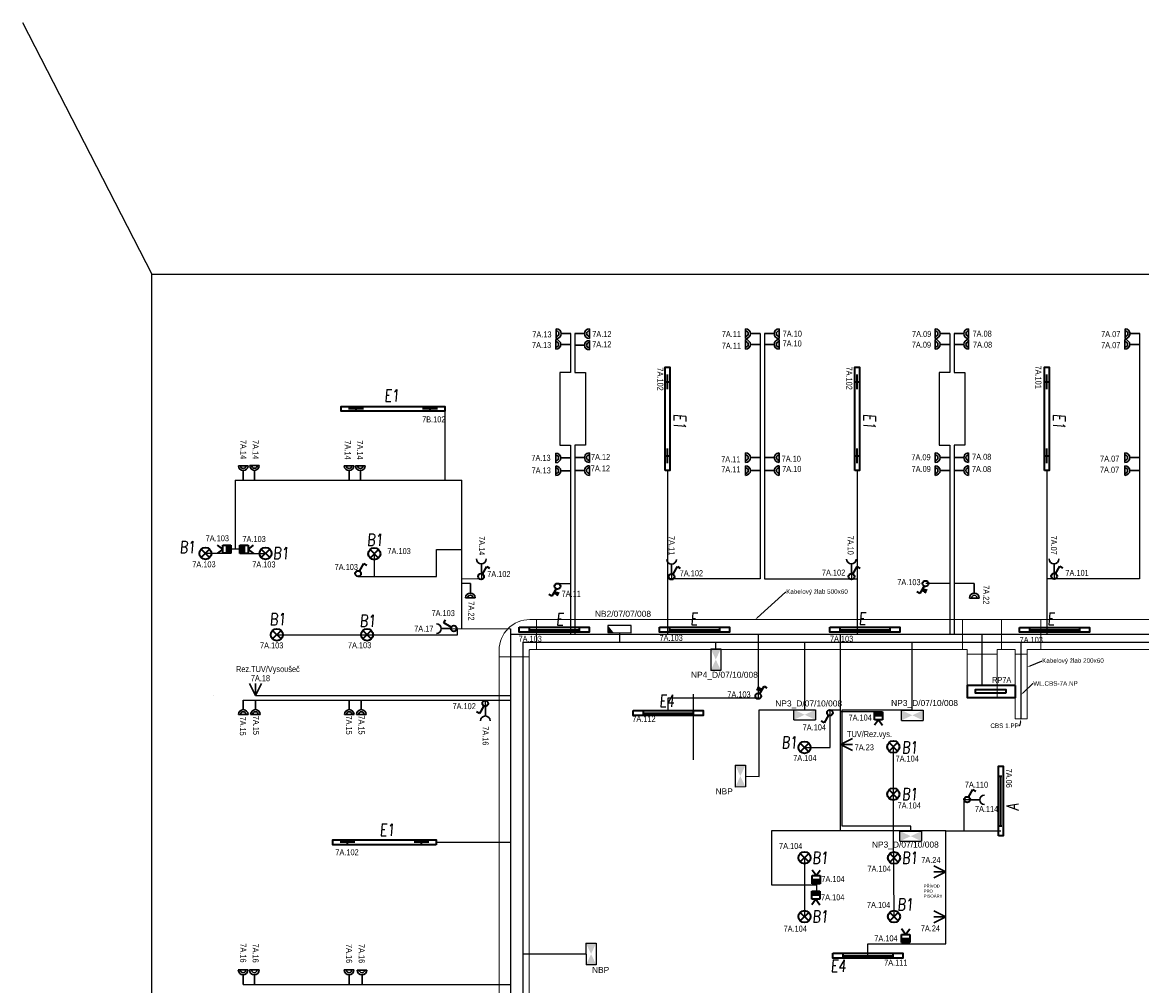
# Model space of a CAD drawing. Header units: millimetres. Extents: x 370888 to 505664, y 284292 to 447185.
# Tile 12 of 41: x 417888 to 436476, y 296150 to 312152. Entities that reach past the tile are written whole.
import ezdxf
from ezdxf import colors
from ezdxf.entities.mleader import LeaderData, LeaderLine
from ezdxf.enums import TextEntityAlignment as Align
from ezdxf.math import Vec2, Vec3

# ---------------------------------------------------------------- set-up
doc = ezdxf.new("R2010")
doc.units = ezdxf.units.MM
doc.header["$LTSCALE"] = 100
doc.layers.get('0').update_dxf_attribs({"color": 21, "linetype": 'CONTINUOUS'})
for name, color, linetype, lineweight in [('2DE_OBL', 91, 'CONTINUOUS', 35), ('2DE_OBL_L1', 91, 'CONTINUOUS', 35), ('E_KABELOVY ŽLAB', 36, 'CONTINUOUS', 25), ('E_NOUZOVÉ+PP OSVĚTLENÍ', 60, 'CONTINUOUS', 25), ('E_ROZVADĚČE', 1, 'CONTINUOUS', 35), ('E_SVĚTLA POPIS', 130, 'CONTINUOUS', 30), ('E_VEDENÍ SILNOPROUD', 50, 'CONTINUOUS', 25), ('E_VEDENÍ_CBS', 214, 'CONTINUOUS', 25), ('E_VYPINACE', 170, 'CONTINUOUS', 35), ('E_ZÁSUVKY POPIS', 111, 'CONTINUOUS', 30), ('E_ZÁSUVKY-DVOJITE', 7, 'CONTINUOUS', 30), ('E_ZÁSUVKY.OST.+VYVODY', 11, 'CONTINUOUS', 30), ('E_ŽLABY', 40, 'CONTINUOUS', 15), ('U1 LIGHTING', 10, 'CONTINUOUS', 35)]:
    doc.layers.add(name, color=color, linetype=linetype, lineweight=lineweight)
for name, color, linetype in [('BEZPECNOSTNE SVETLA', 80, 'CONTINUOUS'), ('E_RÁM', 253, 'CONTINUOUS'), ('GC3_MEP_E_LV_SECURITY LIGHT', 80, 'CONTINUOUS'), ('PIKTOGRAMY', 210, 'CONTINUOUS'), ('PRIPOJKA 230V', 1, 'CONTINUOUS'), ('ŽLAB', 7, 'CONTINUOUS')]:
    doc.layers.add(name, color=color, linetype=linetype)
doc.styles.add('ARIAL', font='arial.ttf')
doc.styles.add('CP_ATTR', font='ROMANS.SHX')
doc.styles.add('CS-ROMANS', font='romans.shx', dxfattribs={"width": 0.75, "oblique": 5})
doc.styles.get("Standard").update_dxf_attribs({"font": 'arial.ttf'})
doc.styles.add('V+P_01_B3_E_FP_001$0$BLOCK', font='romans.shx', dxfattribs={"width": 0.8})

# ---------------------------------------------------------------- blocks, each defined once
blk = doc.blocks.new('A$C3423193F')
at = {"color": 1, "linetype": 'ByBlock'}
for p, q in [((80, 240), (0, 240)), ((80, 240), (160, 240)), ((80, 160), (80, 0))]:
    blk.add_line(p, q, dxfattribs=at)
for radius in [80, 45.2]:
    blk.add_arc((80, 240), radius, 180, 0, dxfattribs=at)
blk = doc.blocks.new('zasuvka_jednoducha')
at = {"color": 1, "lineweight": 30}
blk.add_line((19281, 12983), (19281, 13143), dxfattribs=at)
blk.add_arc((19281, 12903), 80, 0, 180, dxfattribs=at)
blk = doc.blocks.new('*U30')
at = {"color": 0, "linetype": 'ByBlock'}
for p, q in [((24, 249.57), (96, 374.28)), ((96, 374.28), (143.56, 346.82))]:
    blk.add_line(p, q, dxfattribs=at)
blk.add_circle((0, 208), 48, dxfattribs=at)
blk = doc.blocks.new('prepinas-svetel-jednoduchy')
at = {"layer": 'E_VYPINACE', "rotation": 89.99999999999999}
blk.add_blockref('*U30', (208, 2), dxfattribs=at)
blk = doc.blocks.new('E')
at = {"layer": 'U1 LIGHTING', "style": 'CS-ROMANS', "oblique": 5, "width": 0.75}
blk.add_text('E', height=200, dxfattribs=at).set_placement((229480, 21709))
blk = doc.blocks.new('*U32', base_point=(28429, 5840))
at = {"linetype": 'ByBlock'}
blk.add_hatch(color=0, dxfattribs=at).paths.add_polyline_path([(28362, 5840), (28497, 5840), (28497, 5772), (28362, 5772)])
at = {"color": 0, "linetype": 'ByBlock'}
for p, q in [((28429, 5907), (28362, 5997)), ((28429, 5907), (28497, 5997)), ((28362, 5907), (28497, 5907)), ((28362, 5772), (28362, 5907)), ((28362, 5840), (28497, 5840)), ((28497, 5772), (28362, 5772)), ((28497, 5907), (28497, 5772))]:
    blk.add_line(p, q, dxfattribs=at)
blk = doc.blocks.new('pohybove-cidlo-svetla')
at = {"layer": 'E_VYPINACE', "rotation": 180}
blk.add_blockref('*U32', (-1, 30), dxfattribs=at)
blk = doc.blocks.new('*U28', base_point=(57391, -22719))
at = {"lineweight": 30, "ltscale": 0.1}
for p, q in [((57291, -22519), (57391, -22719)), ((57391, -22719), (57391, -22519)), ((57391, -22719), (57491, -22519))]:
    blk.add_line(p, q, dxfattribs=at)
blk = doc.blocks.new('pripojka 230V')
at = {"layer": 'PRIPOJKA 230V', "color": 1, "xscale": -1}
blk.add_blockref('*U28', (0, -2, -40), dxfattribs=at)
blk = doc.blocks.new('Rozvaděč')
at = {"layer": 'E_ROZVADĚČE'}
blk.add_lwpolyline([(2, 6), (802, 6), (802, 206), (2, 206), (2, 6)], dxfattribs=at)
blk.add_lwpolyline([(161, 134), (664, 134), (664, 73), (161, 73)], close=True, dxfattribs=at)
blk = doc.blocks.new('*U24')
at = {"color": 0, "linetype": 'ByBlock'}
for p, q in [((24, 249.57), (96, 374.28)), ((96, 374.28), (143.56, 346.82))]:
    blk.add_line(p, q, dxfattribs=at)
blk.add_circle((0, 208), 48, dxfattribs=at)
blk = doc.blocks.new('tlacitko_prepinac_svetla')
at = {"layer": 'E_VYPINACE'}
for points in [[(16875, 8774), (16940, 8744)], [(16888, 8798), (16951, 8769)], [(16930, 8722), (16960, 8787)]]:
    blk.add_lwpolyline(points, dxfattribs=at)
at = {"layer": 'E_VYPINACE', "rotation": 180}
blk.add_blockref('*U24', (16937, 9090), dxfattribs=at)
blk = doc.blocks.new('*U4288')
for p, q in [((0, -250), (0, 250)), ((0, 250), (110, 250)), ((120, 260), (120, 370)), ((120, 370), (620, 370)), ((620, 370), (620, 260)), ((110, -250), (0, -250))]:
    blk.add_line(p, q)
for radius in [510, 10]:
    blk.add_arc((110, 260), radius, 270, 0)
at = {"style": 'CP_ATTR', "flags": 9}
for tag in ['NAME', 'PRODUCER', 'PRODUCT-TYPE', 'ARTICLE', 'FLOW', 'NUMBER', 'SYSTEM', 'FORM', 'SIZE', 'OTHER']:
    blk.add_attdef(tag, (0, 0), '', height=0.0001, dxfattribs=at)
blk = doc.blocks.new('*U4290')
for p, q in [((0, -250), (0, 250)), ((0, 250), (10960, 250)), ((10960, 250), (10960, -250)), ((10960, -250), (0, -250))]:
    blk.add_line(p, q)
at = {"style": 'CP_ATTR', "flags": 9}
for tag in ['NAME', 'PRODUCER', 'PRODUCT-TYPE', 'ARTICLE', 'FLOW', 'NUMBER', 'SYSTEM', 'FORM', 'SIZE', 'OTHER']:
    blk.add_attdef(tag, (0, 0), '', height=0.0001, dxfattribs=at)
blk = doc.blocks.new('2DELLI009_CZ')
for p, q in [((-0.5, 0.1), (-0.5, -0.1)), ((-0.5, 0), (0.5, 0)), ((0.5, 0.1), (0.5, -0.1))]:
    blk.add_line(p, q)
blk.add_lwpolyline([(-0.7, 0.2), (0.7, 0.2), (0.7, -0.2), (-0.7, -0.2)], close=True)
at = {"linetype": 'ByBlock', "style": 'CP_ATTR', "flags": 9}
for tag, p in [('NAME', (-0.092, -0.018)), ('GROUP', (-0.092, -0.018)), ('NUMBER', (-0.092, -0.018)), ('PRODUCER', (-0.092, -0.018)), ('ARTICLE', (-0.092, -0.018)), ('CHARACTER', (-0.092, -0.018)), ('VOLTAGE', (-0.092, -0.019)), ('WEIGHT', (-0.092, -0.018)), ('OTHER', (-0.092, -0.018)), ('PRODUCT-TYPE', (-0.092, -0.019)), ('ORDER-NO', (-0.092, -0.019)), ('POWER', (-0.092, -0.019))]:
    blk.add_attdef(tag, text='', height=0.00005, dxfattribs=at).set_placement(p, align=Align.MIDDLE_LEFT)
blk = doc.blocks.new('*U48')
at = {"layer": 'GC3_MEP_E_LV_SECURITY LIGHT', "linetype": 'ByBlock'}
for p, q in [((135, 59), (-255, 61)), ((-255, 61), (-255, -59)), ((135, -61), (135, 59)), ((-255, -59), (135, -61))]:
    blk.add_line(p, q, dxfattribs=at)
at = {"layer": 'GC3_MEP_E_LV_SECURITY LIGHT'}
blk.add_solid([(-255, 61), (-255, -59), (-158, -60)], dxfattribs=at)
at = {"layer": 'BEZPECNOSTNE SVETLA', "style": 'ARIAL'}
blk.add_attdef('BEZ.SV', (52, -54), '', height=100, dxfattribs=at)
blk = doc.blocks.new('V+P_01_B3_E_FP_001$0$E-LI-35')
at = {"layer": 'E_NOUZOVÉ+PP OSVĚTLENÍ', "linetype": 'ByBlock'}
for p, q in [((-10.9, -1.9), (10.9, -1.9)), ((-10.9, -12.1), (-10.9, -1.9)), ((10.9, -1.9), (10.9, -12.1)), ((-10.9, -12.1), (10.9, -12.1))]:
    blk.add_line(p, q, dxfattribs=at)
at = {"layer": 'E_NOUZOVÉ+PP OSVĚTLENÍ'}
blk.add_solid([(-10.9, -12.1), (-10.9, -1.9), (10.9, -1.9), (10.9, -12.1)], dxfattribs=at)
at = {"layer": 'E_NOUZOVÉ+PP OSVĚTLENÍ', "style": 'V+P_01_B3_E_FP_001$0$BLOCK', "width": 0.8, "flags": 8}
for tag, p in [('DIVERS.1', (-17.9, -2.1)), ('DIVERS.2', (-16.4, -12))]:
    blk.add_attdef(tag, text='', height=7.25, dxfattribs=at).set_placement(p, align=Align.RIGHT)
at = {"layer": 'E_NOUZOVÉ+PP OSVĚTLENÍ', "style": 'V+P_01_B3_E_FP_001$0$BLOCK', "width": 0.8}
for tag, p, height, flags in [('BLOCKNAME', (-6.8, -1.4), 2.54, 3), ('LEISTUNG', (13.3, -12), 7.25, 8)]:
    blk.add_attdef(tag, p, '', height=height, dxfattribs=dict(at, flags=flags))
blk.add_attdef('STROMKREIS', text='', height=7.25, dxfattribs=at).set_placement((-11.8, -23.8), align=Align.BOTTOM_CENTER)
blk = doc.blocks.new('*U59')
at = {"layer": 'GC3_MEP_E_LV_SECURITY LIGHT', "xscale": 16.54563019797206, "yscale": 16.54563022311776, "zscale": 16.54563022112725, "rotation": 270.0000000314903}
blk.add_blockref('V+P_01_B3_E_FP_001$0$E-LI-35', (116, 0), dxfattribs=at)
at = {"layer": 'PIKTOGRAMY', "style": 'ARIAL'}
blk.add_attdef('PIKTOGRAM', (162, -40), '', height=100, dxfattribs=at)
blk = doc.blocks.new('*U49')
at = {"layer": 'GC3_MEP_E_LV_SECURITY LIGHT', "xscale": 16.54563019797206, "yscale": 16.54563022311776, "zscale": 16.54563022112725}
blk.add_blockref('V+P_01_B3_E_FP_001$0$E-LI-35', (0, 116), dxfattribs=at)
at = {"layer": 'PIKTOGRAMY', "style": 'ARIAL'}
blk.add_attdef('PIKTOGRAM', (162, -40), '', height=100, dxfattribs=at)
blk = doc.blocks.new('*U61')
at = {"layer": 'GC3_MEP_E_LV_SECURITY LIGHT', "xscale": 16.54563019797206, "yscale": 16.54563022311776, "zscale": 16.54563022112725, "rotation": 270.2193183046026}
blk.add_blockref('V+P_01_B3_E_FP_001$0$E-LI-35', (116, 0), dxfattribs=at)
at = {"layer": 'PIKTOGRAMY', "style": 'ARIAL'}
blk.add_attdef('PIKTOGRAM', (162, -40), '', height=100, dxfattribs=at)
blk = doc.blocks.new('2DELLI018_CZ')
for p, q in [((-0.6, 0), (-0.4, 0)), ((-0.5, 0.1), (-0.5, -0.1)), ((0.4, 0), (0.6, 0)), ((0.5, 0.1), (0.5, -0.1))]:
    blk.add_line(p, q)
blk.add_lwpolyline([(-0.7, 0.2), (0.7, 0.2), (0.7, -0.2), (-0.7, -0.2)], close=True)
at = {"linetype": 'ByBlock', "style": 'CP_ATTR', "flags": 9}
for tag, p in [('NAME', (-0.092, -0.018)), ('GROUP', (-0.092, -0.018)), ('NUMBER', (-0.092, -0.018)), ('PRODUCER', (-0.092, -0.018)), ('ARTICLE', (-0.092, -0.018)), ('CHARACTER', (-0.092, -0.018)), ('VOLTAGE', (-0.092, -0.019)), ('WEIGHT', (-0.092, -0.018)), ('OTHER', (-0.092, -0.018)), ('PRODUCT-TYPE', (-0.092, -0.019)), ('ORDER-NO', (-0.092, -0.019)), ('POWER', (-0.092, -0.019))]:
    blk.add_attdef(tag, text='', height=0.00005, dxfattribs=at).set_placement(p, align=Align.MIDDLE_LEFT)
blk = doc.blocks.new('E1')
at = {"layer": 'U1 LIGHTING', "style": 'CS-ROMANS', "oblique": 5, "width": 0.75}
blk.add_text('E1', height=200, dxfattribs=at).set_placement((229480, 21709))
blk = doc.blocks.new('E4')
at = {"layer": 'U1 LIGHTING', "style": 'CS-ROMANS', "oblique": 5, "width": 0.75}
blk.add_text('E4', height=200, dxfattribs=at).set_placement((229480, 21709))
blk = doc.blocks.new('2DELLI_01_CZ')
for p, q in [((-0.354, 0.354), (0.354, -0.354)), ((-0.354, -0.354), (0.354, 0.354))]:
    blk.add_line(p, q)
blk.add_circle((0, 0), 0.5)
at = {"linetype": 'ByBlock', "style": 'CP_ATTR', "flags": 9}
for tag, p in [('NAME', (-0.092, -0.018)), ('GROUP', (-0.092, -0.018)), ('NUMBER', (-0.092, -0.018)), ('PRODUCER', (-0.092, -0.018)), ('ARTICLE', (-0.092, -0.018)), ('CHARACTER', (-0.092, -0.018)), ('VOLTAGE', (-0.092, -0.019)), ('WEIGHT', (-0.092, -0.018)), ('OTHER', (-0.092, -0.018)), ('PRODUCT-TYPE', (-0.092, -0.019)), ('ORDER-NO', (-0.092, -0.019)), ('POWER', (-0.092, -0.019))]:
    blk.add_attdef(tag, text='', height=0.00005, dxfattribs=at).set_placement(p, align=Align.MIDDLE_LEFT)
blk = doc.blocks.new('B1')
at = {"layer": 'U1 LIGHTING', "style": 'CS-ROMANS', "oblique": 5, "width": 0.75}
blk.add_text('B1', height=200, dxfattribs=at).set_placement((229480, 21709))
blk = doc.blocks.new('*U4299')
for p, q in [((0, -100), (0, 100)), ((0, 100), (1075, 100)), ((1075, 100), (1075, -100)), ((1075, -100), (0, -100))]:
    blk.add_line(p, q)
at = {"style": 'CP_ATTR', "flags": 9}
for tag in ['NAME', 'PRODUCER', 'PRODUCT-TYPE', 'ARTICLE', 'FLOW', 'NUMBER', 'SYSTEM', 'FORM', 'SIZE', 'OTHER']:
    blk.add_attdef(tag, (0, 0), '', height=0.0001, dxfattribs=at)
blk = doc.blocks.new('*U4300')
for p, q in [((0, -250), (0, 250)), ((0, 250), (0, 250)), ((0, 250), (225, 250)), ((225, 325), (225, 325)), ((225, 325), (425, 325)), ((225, 250), (225, 325)), ((425, 325), (425, 325)), ((425, 250), (425, 325)), ((650, 250), (425, 250)), ((650, 250), (650, 250)), ((650, 250), (650, -250)), ((0, -250), (0, -250)), ((0, -250), (650, -250)), ((650, -250), (650, -250))]:
    blk.add_line(p, q)
at = {"style": 'CP_ATTR', "flags": 9}
for tag in ['NAME', 'PRODUCER', 'PRODUCT-TYPE', 'ARTICLE', 'FLOW', 'NUMBER', 'SYSTEM', 'FORM', 'SIZE', 'OTHER']:
    blk.add_attdef(tag, (0, 0), '', height=0.0001, dxfattribs=at)
blk = doc.blocks.new('*U4301')
for p, q in [((0, -250), (0, 250)), ((0, 250), (7077, 250)), ((7077, 250), (7077, -250)), ((7077, -250), (0, -250))]:
    blk.add_line(p, q)
at = {"style": 'CP_ATTR', "flags": 9}
for tag in ['NAME', 'PRODUCER', 'PRODUCT-TYPE', 'ARTICLE', 'FLOW', 'NUMBER', 'SYSTEM', 'FORM', 'SIZE', 'OTHER']:
    blk.add_attdef(tag, (0, 0), '', height=0.0001, dxfattribs=at)
blk = doc.blocks.new('*U4302')
for p, q in [((0, -250), (0, 250)), ((0, 250), (6662.5, 250)), ((6662.5, 250), (6662.5, -250)), ((6662.5, -250), (0, -250))]:
    blk.add_line(p, q)
at = {"style": 'CP_ATTR', "flags": 9}
for tag in ['NAME', 'PRODUCER', 'PRODUCT-TYPE', 'ARTICLE', 'FLOW', 'NUMBER', 'SYSTEM', 'FORM', 'SIZE', 'OTHER']:
    blk.add_attdef(tag, (0, 0), '', height=0.0001, dxfattribs=at)
blk = doc.blocks.new('*U4303')
for p, q in [((0, -250), (0, 250)), ((0, 250), (0, 250)), ((0, 250), (75, 250)), ((75, 325), (75, 325)), ((75, 325), (575, 325)), ((75, 250), (75, 325)), ((575, 325), (575, 325)), ((575, 250), (575, 325)), ((650, 250), (575, 250)), ((650, 250), (650, 250)), ((650, 250), (650, -250)), ((0, -250), (0, -250)), ((0, -250), (650, -250)), ((650, -250), (650, -250))]:
    blk.add_line(p, q)
at = {"style": 'CP_ATTR', "flags": 9}
for tag in ['NAME', 'PRODUCER', 'PRODUCT-TYPE', 'ARTICLE', 'FLOW', 'NUMBER', 'SYSTEM', 'FORM', 'SIZE', 'OTHER']:
    blk.add_attdef(tag, (0, 0), '', height=0.0001, dxfattribs=at)
blk = doc.blocks.new('*U4304')
for p, q in [((0, -250), (0, 250)), ((0, 250), (721, 250)), ((721, 250), (721, -250)), ((721, -250), (0, -250))]:
    blk.add_line(p, q)
at = {"style": 'CP_ATTR', "flags": 9}
for tag in ['NAME', 'PRODUCER', 'PRODUCT-TYPE', 'ARTICLE', 'FLOW', 'NUMBER', 'SYSTEM', 'FORM', 'SIZE', 'OTHER']:
    blk.add_attdef(tag, (0, 0), '', height=0.0001, dxfattribs=at)
blk = doc.blocks.new('A')
at = {"layer": 'U1 LIGHTING', "style": 'CS-ROMANS', "oblique": 5, "width": 0.75}
blk.add_text('A', height=200, dxfattribs=at).set_placement((229480, 21709))

msp = doc.modelspace()

# ---------------------------------------------------------------- linework, layer by layer
at = {"layer": 'E_RÁM'}
msp.add_line((417888, 312152), (420037, 307972), dxfattribs=at)
at = {"layer": 'E_RÁM', "color": 252, "true_color": 0x939598}
msp.add_lwpolyline([(446617, 284292), (420037, 284292), (420037, 307972), (446617, 307972)], close=True, dxfattribs=at)
at = {"layer": 'E_VEDENÍ SILNOPROUD'}
for p, q in [((426989, 306982), (426989, 306335)), ((427064, 306982), (427064, 306335)), ((430139, 306982), (430139, 302907)), ((430214, 306982), (430214, 302907)), ((433289, 306982), (433289, 306335)), ((433364, 306982), (433364, 306335)), ((436439, 306982), (436439, 302907)), ((426989, 306335), (426814, 306335)), ((426814, 306335), (426814, 305130)), ((427064, 306335), (427239, 306335)), ((427239, 306335), (427239, 305130)), ((433289, 306335), (433114, 306335)), ((433114, 306335), (433114, 305130)), ((433364, 306335), (433539, 306335)), ((433539, 306335), (433539, 305130)), ((424904, 305732), (424904, 304546)), ((426814, 305130), (426989, 305130)), ((426989, 305130), (426989, 301982)), ((427239, 305130), (427064, 305130)), ((427064, 305130), (427064, 301982)), ((433114, 305130), (433289, 305130)), ((433289, 305130), (433289, 301982)), ((433539, 305130), (433364, 305130)), ((433364, 305130), (433364, 301982)), ((428602, 304707), (428602, 301982)), ((431752, 304707), (431752, 301982)), ((434902, 304707), (434902, 301982)), ((421424, 304546), (425189, 304546)), ((421427, 303399), (421427, 304545)), ((425189, 302081), (425189, 304546)), ((421352, 303399), (421352, 303331)), ((421502, 303331), (421502, 303399)), ((421502, 303399), (421502, 303331)), ((424764, 302946), (424764, 303395)), ((424764, 303395), (425189, 303395)), ((421352, 303331), (420927, 303331)), ((421502, 303331), (421927, 303331)), ((421502, 303331), (421642, 303331)), ((423733, 303325), (423733, 302946)), ((425511, 302998), (425512, 302907)), ((428670, 302990), (428670, 302907)), ((431657, 302996), (431657, 302907)), ((435022, 302997), (435022, 302907)), ((423465, 302946), (424764, 302946)), ((425512, 302907), (425189, 302903)), ((425328, 302832), (425189, 302832)), ((426777, 302832), (426989, 302832)), ((428670, 302907), (428602, 302907)), ((430139, 302907), (428670, 302907)), ((430214, 302907), (431657, 302907)), ((431657, 302907), (431752, 302907)), ((433289, 302832), (432890, 302832)), ((433698, 302829), (433364, 302829)), ((436439, 302907), (434902, 302907)), ((425003, 302081), (425992, 302080)), ((425114, 301978), (425114, 302081)), ((425992, 302080), (425992, 290285)), ((422114, 301978), (425114, 301978)), ((441539, 301982), (426001, 301982)), ((430111, 300932), (430111, 301982)), ((431477, 298722), (431477, 301982)), ((433827, 301136), (433827, 301982)), ((421056, 300970), (421056, 300970)), ((421760, 300971), (426001, 300970)), ((429027, 300990), (429027, 299903)), ((421556, 300895), (426001, 300895)), ((425577, 300790), (425577, 300899)), ((428613, 300719), (428613, 300932)), ((428613, 300932), (430111, 300932)), ((431302, 300732), (431477, 300732)), ((431302, 300107), (431302, 300732)), ((432106, 300701), (431477, 300701)), ((430877, 300107), (431302, 300107)), ((432353, 298722), (432353, 300118)), ((433527, 298722), (433527, 299238)), ((433627, 299237), (433527, 299238)), ((431482, 298722), (430327, 298722)), ((430327, 298722), (430327, 297822)), ((433225, 298722), (431482, 298722)), ((432364, 297297), (432353, 298722)), ((433227, 296847), (433225, 298722)), ((433225, 298722), (433527, 298722)), ((433527, 298722), (434137, 298722)), ((424762, 298532), (425992, 298532)), ((430877, 298275), (430877, 297822)), ((430327, 297822), (431077, 297822)), ((430877, 297822), (430877, 297297)), ((431077, 297822), (431077, 297844)), ((431077, 297844), (431077, 297722)), ((431929, 296648), (431929, 296847)), ((431929, 296847), (433227, 296847)), ((421554, 296170), (426001, 296170))]:
    msp.add_line(p, q, dxfattribs=at)
msp.add_lwpolyline([(421502, 303399), (421352, 303399)], dxfattribs=at)
at = {"layer": 'E_VEDENÍ_CBS'}
for p, q in [((427806, 302014), (427806, 301857)), ((426199, 301857), (439512, 301857)), ((426199, 301857), (426199, 290474)), ((429404, 301747), (429404, 301857)), ((430881, 300734), (430881, 301857)), ((432668, 300725), (432668, 301857)), ((434477, 300582), (434477, 301857)), ((430127, 300732), (430881, 300734)), ((430127, 299627), (430127, 300732)), ((431502, 298797), (431502, 300732)), ((431502, 300732), (432668, 300732)), ((429896, 299632), (430127, 299627)), ((432642, 298797), (431502, 298797)), ((432642, 298717), (432642, 298797)), ((427249, 296675), (426199, 296675))]:
    msp.add_line(p, q, dxfattribs=at)

# ---------------------------------------------------------------- block references
for p in [(194416, 284143), (194340, 276930)]:
    msp.add_blockref('E1', p)
for name, p, rotation in [('E1', (407000, 535129), 270), ('E1', (410150, 535129), 270), ('E1', (413300, 535129), 270), ('Rozvaděč', (434383, 301142), 180)]:
    msp.add_blockref(name, p, dxfattribs=dict(rotation=rotation))
at = {"layer": '2DE_OBL', "yscale": 200}
for name, p, xscale, zscale, rotation in [('2DELLI018_CZ', (428602, 305567), 1228.571428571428, 1000, 89.99999999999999), ('2DELLI018_CZ', (431752, 305567), 1228.571428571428, 1000, 89.99999999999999), ('2DELLI018_CZ', (434902, 305567), 1228.571428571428, 1000, 89.99999999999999), ('2DELLI018_CZ', (424044, 305732), 1228.571428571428, 1000, 180), ('2DELLI_01_CZ', (420927, 303331), 200, 100, 180), ('2DELLI_01_CZ', (421927, 303331), 200, 100, 180), ('2DELLI018_CZ', (423902, 298532), 1228.571428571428, 1000, 180)]:
    msp.add_blockref(name, p, dxfattribs=dict(at, xscale=xscale, zscale=zscale, rotation=rotation))
at = {"layer": '2DE_OBL', "xscale": 200, "yscale": 200, "zscale": 100}
for p in [(423733, 303325), (422114, 301980), (423612, 301980), (430877, 300107), (432353, 300118), (432353, 299332), (430877, 298275), (432364, 298272), (430877, 297297), (432364, 297297)]:
    msp.add_blockref('2DELLI_01_CZ', p, dxfattribs=at)
at = {"layer": '2DE_OBL_L1', "xscale": 828.5714285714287, "yscale": 200, "zscale": 1000}
for p in [(426721, 302063), (429050, 302063), (431880, 302063), (435031, 302062), (428613, 300679), (431929, 296648)]:
    msp.add_blockref('2DELLI009_CZ', p, dxfattribs=at)
at = {"layer": '2DE_OBL_L1', "xscale": 828.5714285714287, "yscale": 200, "zscale": 1000, "rotation": 90}
msp.add_blockref('2DELLI009_CZ', (434137, 299218), dxfattribs=at)
at = {"layer": 'E_NOUZOVÉ+PP OSVĚTLENÍ'}
ref = msp.add_blockref('*U48', (427866, 302074), dxfattribs=at)
ref.add_attrib('BEZ.SV', 'NB2/07/07/008', (427397, 302277), dxfattribs={"layer": 'BEZPECNOSTNE SVETLA', "height": 100, "style": 'ARIAL'})
ref = msp.add_blockref('*U59', (429404, 301567), dxfattribs=at)
ref.add_attrib('PIKTOGRAM', 'NP4_D/07/10/008', (428992, 301264), dxfattribs={"height": 100, "style": 'ARIAL'})
ref = msp.add_blockref('*U49', (430881, 300650), dxfattribs=at)
ref.add_attrib('PIKTOGRAM', 'NP3_D/07/10/008', (430392, 300788), dxfattribs={"height": 100, "style": 'ARIAL'})
ref = msp.add_blockref('*U49', (432668, 300641), dxfattribs=at)
ref.add_attrib('PIKTOGRAM', 'NP3_D/07/10/008', (432316, 300796), dxfattribs={"height": 100, "style": 'ARIAL'})
ref = msp.add_blockref('*U61', (429812, 299631), dxfattribs=at)
ref.add_attrib('PIKTOGRAM', 'NBP', (429399, 299328), dxfattribs={"height": 100, "style": 'ARIAL'})
ref = msp.add_blockref('*U49', (432642, 298633), dxfattribs=at)
ref.add_attrib('PIKTOGRAM', 'NP3_D/07/10/008', (431997, 298444), dxfattribs={"height": 100, "style": 'ARIAL'})
ref = msp.add_blockref('*U61', (427333, 296676), dxfattribs=at)
ref.add_attrib('PIKTOGRAM', 'NBP', (427348, 296362), dxfattribs={"height": 100, "style": 'ARIAL'})
at = {"layer": 'E_VEDENÍ_CBS', "rotation": 90}
msp.add_blockref('A', (456139, 69581), dxfattribs=at)
at = {"layer": 'E_VYPINACE'}
for p, rotation in [((423461, 302995), 270), ((425503, 302946), 270), ((428668, 302944), 270), ((431656, 302945), 270), ((435022, 302952), 270), ((425577, 300839), 89.99999999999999)]:
    msp.add_blockref('prepinas-svetel-jednoduchy', p, dxfattribs=dict(at, rotation=rotation))
at = {"layer": 'E_ZÁSUVKY-DVOJITE', "xscale": -1}
for p, rotation in [((426995, 307062), 89.99999999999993), ((430139, 307062), 89.99999999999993), ((433289, 307062), 89.99999999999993), ((436444, 307062), 89.99999999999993), ((426989, 306882), 89.99999999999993), ((430139, 306882), 89.99999999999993), ((433289, 306882), 89.99999999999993), ((436439, 306882), 89.99999999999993), ((427064, 304841), 269.9999999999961), ((430219, 304841), 269.9999999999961), ((433364, 304841), 269.9999999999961), ((427064, 304627), 269.9999999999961), ((430219, 304627), 269.9999999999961), ((433364, 304627), 269.9999999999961), ((425248, 302832), 180), ((433618, 302829), 180), ((421476, 300895), 180), ((421679, 300895), 180), ((423236, 300895), 180), ((423437, 300895), 180)]:
    msp.add_blockref('A$C3423193F', p, dxfattribs=dict(at, rotation=rotation))
at = {"layer": 'E_ZÁSUVKY-DVOJITE'}
for p, rotation in [((427064, 307062), 270), ((430214, 307062), 270), ((433364, 307062), 270), ((427064, 306870), 270), ((430214, 306882), 270), ((433364, 306882), 270), ((426989, 304837), 89.99999999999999), ((430139, 304841), 89.99999999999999), ((433289, 304841), 89.99999999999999), ((436439, 304841), 89.99999999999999), ((426989, 304623), 89.99999999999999), ((430139, 304627), 89.99999999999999), ((433289, 304627), 89.99999999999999), ((436439, 304627), 89.99999999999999)]:
    msp.add_blockref('A$C3423193F', p, dxfattribs=dict(at, rotation=rotation))
for p in [(421476, 304546), (421663, 304550), (423234, 304546), (423421, 304546), (421474, 296170), (421661, 296170), (423234, 296170), (423449, 296169)]:
    msp.add_blockref('A$C3423193F', p, dxfattribs=at)
at = {"layer": 'E_ZÁSUVKY.OST.+VYVODY', "color": 1}
for name, p, rotation in [('zasuvka_jednoducha', (444792, 316141), 180), ('zasuvka_jednoducha', (447951, 316134), 180), ('zasuvka_jednoducha', (450938, 316139), 180), ('zasuvka_jednoducha', (454303, 316141), 180), ('zasuvka_jednoducha', (411860, 321362), 270), ('tlacitko_prepinac_svetla', (447046, 309842), 180), ('zasuvka_jednoducha', (446770, 279956), 89.99999999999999)]:
    msp.add_blockref(name, p, dxfattribs=dict(at, rotation=rotation))
for name, p in [('tlacitko_prepinac_svetla', (409838, 293902)), ('tlacitko_prepinac_svetla', (415950, 293947)), ('zasuvka_jednoducha', (406296, 287647))]:
    msp.add_blockref(name, p, dxfattribs=at)
at = {"layer": 'E_ZÁSUVKY.OST.+VYVODY'}
for p, rotation in [((431477, 300154), 270), ((433222, 298040), 90), ((433222, 297292), 90)]:
    msp.add_blockref('pripojka 230V', p, dxfattribs=dict(at, rotation=rotation))
at = {"layer": 'E_ŽLABY'}
for name, p in [('B1', (194131, 281747)), ('B1', (191018, 281625)), ('B1', (192570, 281526)), ('B1', (192516, 280428)), ('B1', (194009, 280403)), ('*U4302', (434802, 301982)), ('E4', (198984, 279070)), ('B1', (201015, 278382)), ('B1', (203014, 278298)), ('B1', (203014, 277523)), ('B1', (201526, 276466)), ('B1', (203014, 276463)), ('B1', (202939, 275690)), ('B1', (201526, 275488)), ('E4', (201833, 274671))]:
    msp.add_blockref(name, p, dxfattribs=at)
at = {"layer": 'E_ŽLABY', "zscale": 50, "rotation": 180}
for name, p in [('*U4288', (426425, 301982)), ('*U4303', (434152, 301982)), ('*U4300', (434802, 301982))]:
    msp.add_blockref(name, p, dxfattribs=at)
at = {"layer": 'E_ŽLABY'}
for name, p, rotation in [('*U4301', (433502, 301982), 180), ('*U4290', (426055, 301612), 270), ('*U4304', (433827, 301657), 270), ('*U4299', (434477, 300582), 90.00000000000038)]:
    msp.add_blockref(name, p, dxfattribs=dict(at, rotation=rotation))
at = {"layer": 'U1 LIGHTING'}
for p in [(197272, 280431), (199499, 280433), (202296, 280438), (205430, 280434)]:
    msp.add_blockref('E', p, dxfattribs=at)
at = {"layer": 'ŽLAB'}
for name, p, rotation in [('pohybove-cidlo-svetla', (421254, 303398), 269.9999999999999), ('pohybove-cidlo-svetla', (421599, 303399), 89.99999999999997), ('prepinas-svetel-jednoduchy', (431302, 300683), 89.99999999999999), ('prepinas-svetel-jednoduchy', (433577, 299240), 270), ('pohybove-cidlo-svetla', (431071, 297942), 180), ('pohybove-cidlo-svetla', (432556, 296965), 180)]:
    msp.add_blockref(name, p, dxfattribs=dict(at, rotation=rotation))
for name, p in [('prepinas-svetel-jednoduchy', (425052, 302081)), ('pripojka 230V', (421760, 300971)), ('pohybove-cidlo-svetla', (432107, 300603)), ('pohybove-cidlo-svetla', (431067, 297621))]:
    msp.add_blockref(name, p, dxfattribs=at)

# ---------------------------------------------------------------- texts
at = {"layer": 'E_SVĚTLA POPIS', "width": 0.8}
for s, p in [('7A.102', (428433, 306420)), ('7A.102', (431570, 306435)), ('7A.101', (434713, 306451)), ('7A.07', (434970, 303627)), ('7A.06', (434224, 299755))]:
    msp.add_text(s, height=100, rotation=270, dxfattribs=at).set_placement(p)
for s, p in [('7B.102', (424527, 305507)), ('7A.103', (420932, 303533)), ('7A.103', (421543, 303519)), ('7A.103', (423951, 303319)), ('7A.103', (420710, 303100)), ('7A.103', (421705, 303097)), ('7A.103', (423074, 303055)), ('7A.102', (425608, 302938)), ('7A.102', (428805, 302952)), ('7A.102', (431167, 302962)), ('7A.101', (435211, 302957)), ('7A.103', (432418, 302803)), ('7A.11', (426843, 302609)), ('7A.103', (424683, 302289)), ('7A.103', (426128, 301862)), ('7A.103', (428469, 301877)), ('7A.103', (431300, 301862)), ('7A.103', (434450, 301844)), ('7A.103', (421835, 301752)), ('7A.103', (423295, 301756)), ('7A.103', (429596, 300938)), ('7A.102', (425032, 300743)), ('7A.112', (428018, 300532)), ('7A.104', (431609, 300554)), ('7A.104', (430847, 300391)), ('7A.104', (430690, 299882)), ('7A.104', (432390, 299872)), ('7A.110', (433540, 299439)), ('7A.104', (432423, 299093)), ('7A.102', (423086, 298317)), ('7A.104', (430455, 298421)), ('7A.104', (431158, 297871)), ('7A.104', (431923, 298043)), ('7A.104', (431153, 297568)), ('7A.104', (431915, 297442)), ('7A.104', (430530, 297047)), ('7A.104', (432037, 296886)), ('7A.111', (432200, 296483))]:
    msp.add_text(s, height=100, dxfattribs=at).set_placement(p)
at = {"layer": 'E_ZÁSUVKY POPIS', "width": 0.8}
for s, p in [('7A.13', (426357, 306919)), ('7A.12', (427352, 306924)), ('7A.11', (429504, 306924)), ('7A.10', (430515, 306930)), ('7A.09', (432664, 306927)), ('7A.08', (433668, 306931)), ('7A.07', (435804, 306923)), ('7A.13', (426352, 306743)), ('7A.12', (427351, 306754)), ('7A.11', (429504, 306731)), ('7A.10', (430513, 306768)), ('7A.09', (432660, 306747)), ('7A.08', (433675, 306748)), ('7A.07', (435804, 306740)), ('7A.13', (426342, 304868)), ('7A.12', (427331, 304883)), ('7A.11', (429494, 304845)), ('7A.10', (430498, 304852)), ('7A.09', (432653, 304879)), ('7A.08', (433661, 304885)), ('7A.07', (435787, 304855)), ('7A.13', (426345, 304659)), ('7A.12', (427328, 304692)), ('7A.11', (429495, 304677)), ('7A.10', (430506, 304684)), ('7A.09', (432656, 304684)), ('7A.08', (433658, 304681)), ('7A.07', (435784, 304670)), ('7A.17', (424395, 302031)), ('Rez.TUV/Vysoušeč', (421436, 301359)), ('7A.18', (421682, 301208)), ('RP7A', (433993, 301179)), ('TUV/Rez.vys.', (431583, 300279)), ('7A.23', (431711, 300060)), ('7A.114', (433708, 299035)), ('7A.24', (432817, 298187)), ('7A.24', (432809, 297051))]:
    msp.add_text(s, height=100, dxfattribs=at).set_placement(p)
for s, p in [('7A.14', (421507, 305216)), ('7A.14', (421710, 305214)), ('7A.14', (423243, 305208)), ('7A.14', (423447, 305208)), ('7A.14', (425470, 303617)), ('7A.11', (428623, 303619)), ('7A.10', (431593, 303626)), ('7A.22', (433846, 302802)), ('7A.22', (425294, 302533)), ('7A.15', (421500, 300621)), ('7A.15', (421720, 300633)), ('7A.15', (423264, 300637)), ('7A.15', (423470, 300639)), ('7A.16', (425531, 300459)), ('7A.16', (421506, 296853)), ('7A.16', (421711, 296850)), ('7A.16', (423265, 296842)), ('7A.16', (423474, 296842))]:
    msp.add_text(s, height=100, rotation=270, dxfattribs=at).set_placement(p)
at = {"layer": 'E_ZÁSUVKY POPIS', "insert": (432857, 297830), "char_height": 50, "attachment_point": 1}
msp.add_mtext_dynamic_manual_height_columns('PŘÍVOD PRO PISOÁRY', width=210, gutter_width=12.5, heights=[0], dxfattribs=at)

# ---------------------------------------------------------------- leaders
at = {"layer": 'E_KABELOVY ŽLAB'}
ml = msp.add_multileader_mtext('Standard', dxfattribs=at)
ml.set_content('Kabelový žlab 500x60', color=256, style='ARIAL')
ml.set_leader_properties()
ml.build(insert=Vec2(0, 0))
ml.multileader.update_dxf_attribs({"arrow_head_size": 50})
ctx = ml.context
ctx.base_point, ctx.char_height, ctx.arrow_head_size, ctx.plane_origin = Vec3(430570, 302686), 75, 50, Vec3(430043, 302219)
notes = []
notes.append((ctx, [(0, (1, 1, 0), (430562, 302686), (1, 0), 8, [(0, [(430055, 302228)], 0, [])])]))
ctx.mtext.insert, ctx.mtext.flow_direction = Vec3(430572, 302734), 5
ml = msp.add_multileader_mtext('Standard', dxfattribs=at)
ml.set_content('Kabelový žlab 200x60', color=256, style='ARIAL')
ml.set_leader_properties()
ml.build(insert=Vec2(0, 0))
ml.multileader.update_dxf_attribs({"arrow_head_size": 50})
ctx = ml.context
ctx.base_point, ctx.char_height, ctx.arrow_head_size, ctx.plane_origin = Vec3(434821, 301539), 75, 50, Vec3(434564, 301110)
notes.append((ctx, [(0, (1, 1, 0), (434813, 301539), (1, 0), 8, [(0, [(434577, 301441)], 0, [])])]))
ctx.mtext.insert, ctx.mtext.flow_direction = Vec3(434823, 301588), 5
at = {"layer": 'E_VEDENÍ_CBS'}
ml = msp.add_multileader_mtext('Standard', dxfattribs=at)
ml.set_content('WL.CBS-7A.NP', color=256, style='ARIAL')
ml.set_leader_properties()
ml.build(insert=Vec2(0, 0))
ml.multileader.update_dxf_attribs({"arrow_head_size": 50})
ctx = ml.context
ctx.base_point, ctx.char_height, ctx.arrow_head_size, ctx.plane_origin = Vec3(434675, 301169), 75, 50, Vec3(435177, 300973)
notes.append((ctx, [(0, (1, 1, 0), (434667, 301169), (1, 0), 8, [(0, [(434474, 300982)], 0, [])])]))
ctx.mtext.insert, ctx.mtext.flow_direction = Vec3(434677, 301207), 5
ml = msp.add_multileader_mtext('Standard', dxfattribs=at)
ml.set_content('CBS 1.PP', color=256, style='ARIAL')
ml.set_leader_properties()
ml.build(insert=Vec2(0, 0))
ml.multileader.update_dxf_attribs({"arrow_head_size": 50})
ctx = ml.context
ctx.base_point, ctx.char_height, ctx.arrow_head_size, ctx.plane_origin = Vec3(433973, 300467), 75, 50, Vec3(434475, 300271)
ctx.text_align_type = 2
notes.append((ctx, [(0, (1, 1, 0), (434447, 300467), (-1, 0), 8, [(0, [(434476, 300583)], 0, [])])]))
ctx.mtext.insert, ctx.mtext.alignment, ctx.mtext.flow_direction = Vec3(434437, 300505), 3, 5
for ctx, leaders in notes:
    for number, flags, end, landing, length, lines in leaders:
        leader = LeaderData()
        leader.index, (leader.has_last_leader_line, leader.has_dogleg_vector, leader.attachment_direction) = number, flags
        leader.last_leader_point, leader.dogleg_vector, leader.dogleg_length = Vec3(end), Vec3(landing), length
        for number, points, colour, breaks in lines:
            line = LeaderLine()
            line.index, line.vertices, line.color, line.breaks = number, Vec3.list(points), colors.encode_raw_color(colour), breaks
            leader.lines.append(line)
        ctx.leaders.append(leader)

doc.saveas('drawing.dxf')
